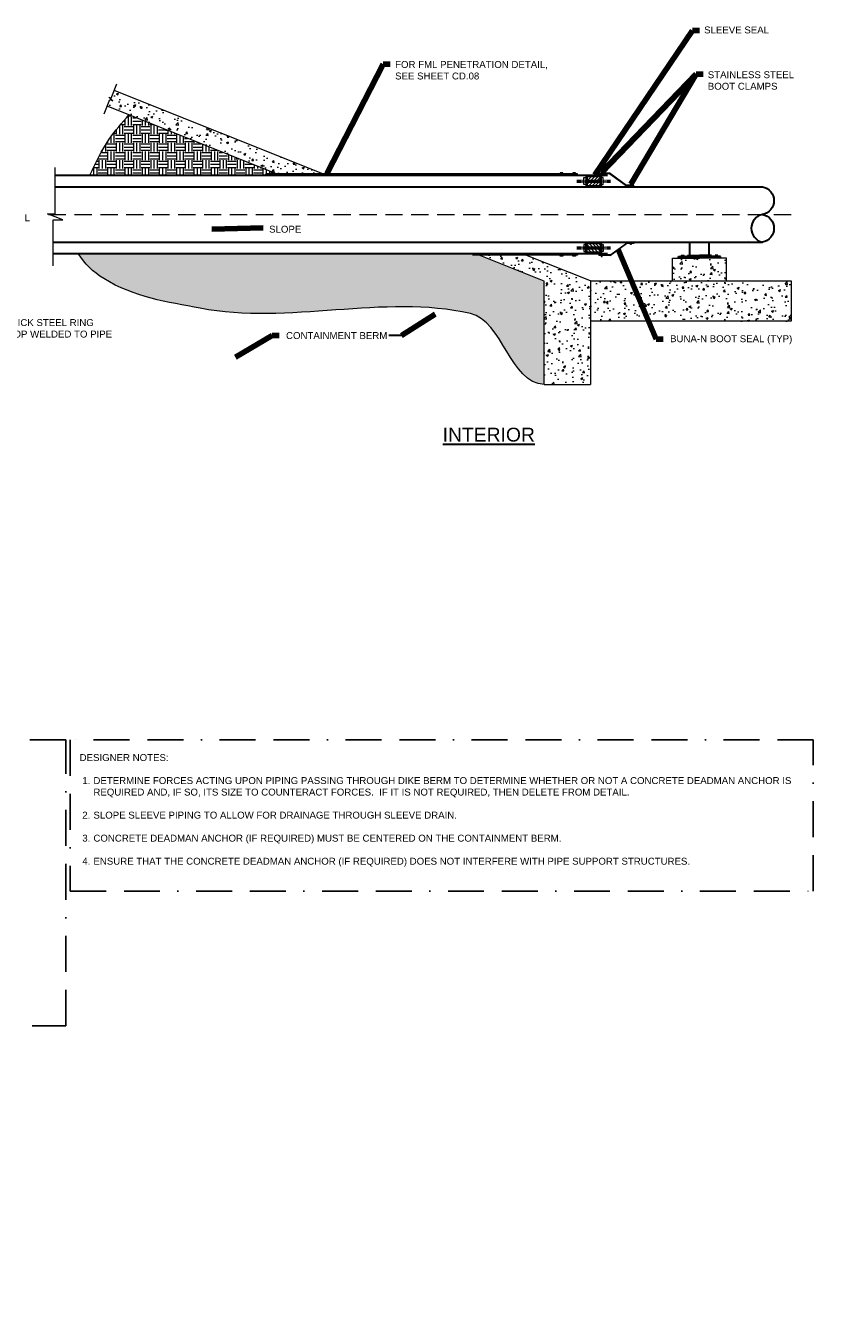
# Model space of a CAD drawing. Header units: feet. Extents: x -6134 to 5720, y -7336 to 1550.
# Tile 2 of 2: x 57 to 5720, y -7321 to 1550. Entities that reach past the tile are written whole.
import ezdxf

# ---------------------------------------------------------------- set-up
doc = ezdxf.new("R2010")
doc.units = ezdxf.units.FT
doc.header["$MEASUREMENT"] = 0
for name, pattern in [('( Border )', [1.751, 0.5, -0.25, 0.5, -0.25, 0.001, -0.25]), ('( Dashed )', [9, 6, -3]), ('CENTER', [0.629921, 0.393701, -0.07874, 0.07874, -0.07874])]:
    doc.linetypes.add(name, pattern=pattern)
for name, color, linetype, lineweight in [('C-ANNO-PATT', 152, 'Continuous', 13), ('C-Dtls', 11, 'Continuous', 30), ('C-Fuel-cntr', 2, 'CENTER', 53), ('CONCRETE', 11, 'Continuous', 0), ('FPIPE', 3, 'Continuous', 40), ('G-ANNO-MASK', 1, 'Continuous', 0), ('G-ANNO-PATT', 250, 'Continuous', 0), ('G-ANNO-TEXT', 2, 'Continuous', 30), ('G-GRID-COOR', 2, 'Continuous', 13), ('LIGHT', 2, 'Continuous', 0), ('M-ELEV-OTLN', 5, 'Continuous', 30), ('M-FUEL-OGEP-SPLY', 46, 'Continuous', 40)]:
    doc.layers.add(name, color=color, linetype=linetype, lineweight=lineweight)
doc.layers.add('G-ANNO-NOTE', color=4, linetype='Continuous')
doc.layers.add('G-ANNO-NPLT', color=2, linetype='Continuous', lineweight=0, plot=False)
doc.styles.add("AEC_AC_45Text-LeftTop_3-4_1'", font='arial.ttf', dxfattribs={"height": 24})
doc.styles.add("AEC_AC_57Text-LeftTop_1_40'", font='arial.ttf', dxfattribs={"height": 720})
doc.dimstyles.new("AEC_AC_57_Notes_1_40'", dxfattribs={"dimtxt": 720, "dimasz": 90, "dimexe": 360, "dimexo": 360, "dimgap": 360, "dimtad": 1, "dimjust": 1, "dimdec": 3, "dimzin": 15, "dimdsep": 46, "dimlunit": 5, "dimtxsty": "AEC_AC_57Text-LeftTop_1_40'", "dimblk": 'NONE', "dimcen": 1.08, "dimclrd": 256, "dimclre": 256, "dimazin": 2, "dimtfac": 0.7, "dimtdec": 3, "dimtmove": 1, "dimatfit": 1, "dimfxl": 1, "dimfrac": 1, "dimtolj": 1, "dimtzin": 15, "dimlwd": 30, "dimlwe": 30, "dimarcsym": 0})

# ---------------------------------------------------------------- blocks, each defined once
blk = doc.blocks.new('*U73')
at = {"layer": 'G-ANNO-PATT', "color": 0}
for p, q in [((116.58, 91.97), (118.95, 94.34)), ((116.58, 92.82), (118.1, 94.34)), ((116.58, 93.67), (117.25, 94.34)), ((116.58, 91.12), (119.16, 93.71)), ((116.94, 90.64), (119.16, 92.86)), ((117.79, 90.64), (119.16, 92.01)), ((118.64, 90.64), (119.16, 91.16))]:
    blk.add_line(p, q, dxfattribs=at)
blk = doc.blocks.new('_None')

msp = doc.modelspace()

# ---------------------------------------------------------------- hatches: boundary and pattern name
at = {"layer": 'G-ANNO-PATT'}
h = msp.add_hatch(dxfattribs=at)
h.set_pattern_fill('AR-CONC', color=256, style=0, pattern_type=2)
h.set_pattern_definition([(50, (1314.87, 788.12), (143.452, -12.55), [15, -165]), (355, (1314.87, 788.12), (-27.75, 150.438), [12, -132]), (100.451, (1326.82, 787.08), (115.702, 137.888), [12.748, -140.228]), (46.184, (1314.87, 828.12), (213.45, -33.104), [22.5, -247.5]), (96.636, (1332.65, 825.36), (186.93, 194.824), [19.12, -210.343]), (351.184, (1314.87, 828.12), (186.93, 194.824), [18, -198]), (21, (1334.87, 818.12), (119.381, -80.524), [15, -165]), (326, (1334.87, 818.12), (48.663, 145.03), [12, -132]), (71.451, (1344.81, 811.41), (168.044, 64.506), [12.748, -140.228]), (37.5, (1314.865, 788.123), (2.432, 66.5788), [0, -130.4, 0, -134, 0, -132.5]), (7.5, (1314.865, 788.12), (52.614, 78.8823), [0, -76.4, 0, -127.4, 0, -50.5]), (327.5, (1270.265, 788.123), (106.7645, -4.511), [0, -50, 0, -156, 0, -207]), (317.5, (1250.27, 788.12), (116.637, 20.021), [0, -65, 0, -103.6, 0, -147])])
h.paths.add_polyline_path([(652.1, 1046.6), (635.8, 1053.2), (663.5, 1027.7), (643.1, 1036), (624.4, 989.6), (775.8, 929), (1797.8, 520.3), (2120.9, 520.3), (673.4, 1099.3)])
h = msp.add_hatch(dxfattribs=at)
h.set_pattern_fill('EARTH', color=256, style=0, pattern_type=2)
h.set_pattern_definition([(0, (1041.92, 623.415), (60, 60), [60, -60]), (0, (1041.92, 645.915), (60, 60), [60, -60]), (0, (1041.92, 668.415), (60, 60), [60, -60]), (90, (1049.42, 675.915), (-60, 60), [60, -60]), (90, (1071.92, 675.915), (-60, 60), [60, -60]), (90, (1094.42, 675.915), (-60, 60), [60, -60])])
edge = h.paths.add_edge_path()
edge.add_spline(control_points=[(775.8, 929), (728.3, 874.9), (680.6, 821.1), (639.7, 761.2), (585.7, 682.1), (544.8, 596.1), (505.3, 509.7)], knot_values=[0, 0, 0, 0, 0.431214, 0.431214, 0.431214, 1, 1, 1, 1], degree=3, periodic=0)
edge.add_line((505.3, 509.7), (1824.2, 509.7))
edge.add_line((1824.2, 509.7), (1808.4, 516))
edge.add_line((1808.4, 516), (1797.8, 520.3))
edge.add_line((1797.8, 520.3), (775.8, 929))
h = msp.add_hatch(dxfattribs=at)
h.set_pattern_fill('EARTH', color=256, style=0, pattern_type=2)
h.set_pattern_definition([(0, (914.545, -236.75), (60, 60), [60, -60]), (0, (914.545, -214.25), (60, 60), [60, -60]), (0, (914.545, -191.75), (60, 60), [60, -60]), (90, (922.045, -184.25), (-60, 60), [60, -60]), (90, (944.545, -184.25), (-60, 60), [60, -60]), (90, (967.045, -184.25), (-60, 60), [60, -60])])
edge = h.paths.add_edge_path()
edge.add_spline(control_points=[(424, -34.3), (468.4, -104), (525.8, -161.6), (600.8, -208), (812.9, -339.3), (1042.8, -369.7), (1271, -414.3), (1882, -533.8), (2546.4, -313.1), (3148.3, -450.7), (3376.5, -502.9), (3424.1, -934), (3661.2, -944.5)], knot_values=[0, 0, 0, 0, 0.070044, 0.070044, 0.070044, 0.268213, 0.268213, 0.268213, 0.798802, 0.798802, 0.798802, 1, 1, 1, 1], degree=3, periodic=0)
edge.add_line((3661.2, -944.5), (3661.2, -225.1))
edge.add_line((3661.2, -225.1), (3210.7, -44.9))
edge.add_line((3210.7, -44.9), (3771.4, -44.9))
edge.add_line((3771.4, -44.9), (3771.4, -34.3))
edge.add_line((3771.4, -34.3), (424, -34.3))
h = msp.add_hatch(dxfattribs=at)
h.set_pattern_fill('AR-CONC', color=256, style=0, pattern_type=2)
h.set_pattern_definition([(50, (3872.97, -560.53), (143.452, -12.55), [15, -165]), (355, (3872.97, -560.53), (-27.75, 150.438), [12, -132]), (100.451, (3884.93, -561.58), (115.702, 137.888), [12.748, -140.228]), (46.184, (3872.97, -520.53), (213.45, -33.104), [22.5, -247.5]), (96.636, (3890.76, -523.29), (186.93, 194.824), [19.12, -210.343]), (351.184, (3872.97, -520.53), (186.93, 194.824), [18, -198]), (21, (3892.97, -530.53), (119.381, -80.524), [15, -165]), (326, (3892.97, -530.53), (48.663, 145.03), [12, -132]), (71.451, (3902.92, -537.24), (168.044, 64.506), [12.748, -140.228]), (37.5, (3872.97, -560.53), (2.432, 66.5788), [0, -130.4, 0, -134, 0, -132.5]), (7.5, (3872.97, -560.53), (52.614, 78.8823), [0, -76.4, 0, -127.4, 0, -50.5]), (327.5, (3828.37, -560.53), (106.7645, -4.511), [0, -50, 0, -156, 0, -207]), (317.5, (3808.37, -560.53), (116.637, 20.021), [0, -65, 0, -103.6, 0, -147])])
h.paths.add_polyline_path([(3210.7, -44.9), (3661.2, -225.1), (3661.2, -944.5), (3982.8, -944.5), (3982.8, -504), (3982.8, -224.5), (3533.8, -44.9)])
h = msp.add_hatch(dxfattribs=at)
h.set_pattern_fill('AR-CONC', color=256, style=0, pattern_type=2)
h.set_pattern_definition([(50, (4817.67, -178.23), (143.45, -12.55), [15, -165]), (355, (4817.67, -178.23), (-27.75, 150.44), [12, -132]), (100.45, (4829.62, -179.28), (115.7, 137.89), [12.75, -140.23]), (46.184, (4817.67, -138.23), (213.45, -33.1), [22.5, -247.5]), (96.636, (4835.45, -141), (186.93, 194.82), [19.12, -210.34]), (351.18, (4817.67, -138.23), (186.93, 194.82), [18, -198]), (21, (4837.67, -148.23), (119.38, -80.524), [15, -165]), (326, (4837.67, -148.23), (48.66, 145.03), [12, -132]), (71.45, (4847.61, -154.94), (168.044, 64.506), [12.75, -140.23]), (37.5, (4817.666, -178.235), (2.432, 66.579), [0, -130.4, 0, -134, 0, -132.5]), (7.5, (4817.666, -178.235), (52.614, 78.882), [0, -76.4, 0, -127.4, 0, -50.5]), (327.5, (4773.066, -178.235), (106.764, -4.511), [0, -50, 0, -156, 0, -207]), (317.5, (4753.07, -178.23), (116.637, 20.02), [0, -65, 0, -103.6, 0, -147])])
h.paths.add_polyline_path([(4741, -65.4), (4594.2, -65.4), (4554, -65.4), (4554, -224.5), (4928, -224.5), (4928, -65.4), (4887.8, -65.4)])
h = msp.add_hatch(dxfattribs=at)
h.set_pattern_fill('AR-CONC', color=256, style=0, pattern_type=2)
h.set_pattern_definition([(50, (4934.43, -449.03), (143.452, -12.55), [15, -165]), (355, (4934.43, -449.03), (-27.75, 150.438), [12, -132]), (100.451, (4946.38, -450.07), (115.702, 137.888), [12.748, -140.228]), (46.184, (4934.43, -409.03), (213.448, -33.104), [22.5, -247.5]), (96.636, (4952.21, -411.79), (186.932, 194.824), [19.122, -210.343]), (351.184, (4934.43, -409.03), (186.93, 194.824), [18, -198]), (21, (4954.43, -419.03), (119.381, -80.524), [15, -165]), (326, (4954.43, -419.03), (48.663, 145.03), [12, -132]), (71.451, (4964.37, -425.74), (168.044, 64.506), [12.748, -140.228]), (37.5, (4934.426, -449.027), (2.432, 66.5788), [0, -130.4, 0, -134, 0, -132.5]), (7.5, (4934.426, -449.03), (52.614, 78.8823), [0, -76.4, 0, -127.4, 0, -50.5]), (327.5, (4889.826, -449.027), (106.7645, -4.511), [0, -50, 0, -156, 0, -207]), (317.5, (4869.83, -449.03), (116.637, 20.021), [0, -65, 0, -103.6, 0, -147])])
h.paths.add_polyline_path([(4554, -224.5), (3982.8, -224.5), (3982.8, -504), (5377.1, -504), (5377.1, -224.5), (4928, -224.5)])

# ---------------------------------------------------------------- linework, layer by layer
at = {"layer": 'C-ANNO-PATT', "ltscale": 0.2}
msp.add_line((5079.9, 47.7, 0), (5080.8, 49.5, 0), dxfattribs=at)
at = {"layer": 'C-Dtls', "color": 7, "linetype": 'Continuous', "lineweight": 30, "ltscale": 0.2, "extrusion": (0, 0, -1)}
for centre in [(-5160, 333.5, 0), (-5160, 141.6, 0)]:
    msp.add_arc(centre, 97.8, 101.08979, 258.91021, dxfattribs=at)
at = {"layer": 'C-Dtls', "color": 7, "linetype": 'Continuous', "lineweight": 30, "ltscale": 0.2}
msp.add_arc((5197.6, 141.6, 0), 97.8, 101.08979, 258.91021, dxfattribs=at)
at = {"layer": 'C-Fuel-cntr'}
for p, q in [((3888, 469.2, 0), (4122.1, 469.3, 0)), ((3888, 6.2, 0), (4122.1, 6.1, 0))]:
    msp.add_line(p, q, dxfattribs=at)
at = {"layer": 'CONCRETE'}
for p, q in [((2147.3, 509.7, 0), (673.4, 1099.3, 0)), ((1824.2, 509.7, 0), (624.4, 989.6, 0)), ((3661.2, -225.1, 0), (3210.7, -44.9, 0)), ((3982.8, -224.5, 0), (3533.8, -44.9, 0)), ((4554, -224.5, 0), (4554, -65.4, 0)), ((4554, -65.4, 0), (4741, -65.4, 0)), ((4928, -65.4, 0), (4741, -65.4, 0)), ((4928, -224.5, 0), (4928, -65.4, 0)), ((3661.2, -944.5, 0), (3661.2, -225.1, 0)), ((3982.8, -224.5, 0), (3982.8, -944.5, 0)), ((3982.8, -224.5, 0), (5377.1, -224.5, 0)), ((3661.2, -944.5, 0), (3982.8, -944.5, 0))]:
    msp.add_line(p, q, dxfattribs=at)
at = {"layer": 'FPIPE', "color": 2, "linetype": 'Continuous'}
for p, q in [((4054.6, 504.3, 0), (3955.5, 504.3, 0)), ((3955.5, 504.3, 0), (3955.5, 435, 0)), ((4054.6, 435, 0), (4054.6, 504.3, 0)), ((3955.5, 435, 0), (4054.6, 435, 0)), ((3955.5, 40.4, 0), (4054.6, 40.4, 0)), ((3955.5, -28.9, 0), (3955.5, 40.4, 0)), ((4054.6, 40.4, 0), (4054.6, -28.9, 0)), ((4054.6, -28.9, 0), (3955.5, -28.9, 0))]:
    msp.add_line(p, q, dxfattribs=at)
at = {"layer": 'G-ANNO-MASK'}
for p, q in [((652.1, 1046.6, 0), (691.9, 1144.9, 0)), ((603.4, 937.7, 0), (643.1, 1036, 0)), ((663.5, 1027.7, 0), (635.8, 1053.2, 0)), ((635.8, 1053.2, 0), (652.1, 1046.6, 0)), ((643.1, 1036, 0), (663.5, 1027.7, 0)), ((263.2, 241.5, 0), (263.2, 562.8, 0)), ((316.7, 201.3, 0), (209.7, 241.5, 0)), ((209.7, 241.5, 0), (263.2, 241.5, 0)), ((249.8, -120, 0), (249.8, 201.3, 0)), ((249.8, 201.3, 0), (316.7, 201.3, 0))]:
    msp.add_line(p, q, dxfattribs=at)
at = {"layer": 'G-ANNO-NOTE', "lineweight": 30}
msp.add_line((2671, -603.8), (2581, -603.8), dxfattribs=at)
at = {"layer": 'G-ANNO-NOTE', "linetype": '( Border )', "ltscale": 500}
for points in [[(-5525, -5398.5), (338.3, -5398.5), (338.3, -3412.4), (-5525, -3412.4)], [(366.7, -4462.6), (5531.7, -4462.6), (5531.7, -3412.4), (366.7, -3412.4)]]:
    msp.add_lwpolyline(points, close=True, dxfattribs=at)
at = {"layer": 'G-ANNO-NPLT', "elevation": 0, "flags": 128}
msp.add_lwpolyline([(5377.1, -224.5), (5377.1, -504), (3982.8, -504)], dxfattribs=at)
at = {"layer": 'G-ANNO-NPLT'}
for points, knots in [([(505.3, 509.7, 0), (544.8, 596.1, 0), (585.7, 682.1, 0), (639.7, 761.2, 0), (680.6, 821.1, 0), (728.3, 874.9, 0), (775.8, 929, 0)], [0, 0, 0, 0, 0.568786, 0.568786, 0.568786, 1, 1, 1, 1]), ([(3661.2, -944.5, 0), (3424.1, -934, 0), (3376.5, -502.9, 0), (3148.3, -450.7, 0), (2546.4, -313.1, 0), (1882, -533.8, 0), (1271, -414.3, 0), (1042.8, -369.7, 0), (812.9, -339.3, 0), (600.8, -208, 0), (525.8, -161.6, 0), (468.4, -104, 0), (424, -34.3, 0)], [0, 0, 0, 0, 0.201198, 0.201198, 0.201198, 0.731787, 0.731787, 0.731787, 0.929956, 0.929956, 0.929956, 1, 1, 1, 1])]:
    msp.add_open_spline(points, degree=3, knots=knots, dxfattribs=at)
at = {"layer": 'G-GRID-COOR', "linetype": '( Dashed )', "ltscale": 20}
msp.add_line((217.7, 238.5, 0), (5416.8, 236.8, 0), dxfattribs=at)
at = {"layer": 'LIGHT', "linetype": 'Continuous'}
for p, q in [((3892.2, 516, 0), (1723, 516, 0)), ((3892.2, 520.3, 0), (1730.4, 520.3, 0)), ((3790.8, 527.1, 0), (3771.4, 527.1, 0)), ((3771.4, 527.1, 0), (3771.4, 509.7, 0)), ((3790.8, 509.7, 0), (3790.8, 527.1, 0)), ((3879.3, 527.1, 0), (3859.9, 527.1, 0)), ((3859.9, 527.1, 0), (3859.9, 509.7, 0)), ((3879.3, 509.7, 0), (3879.3, 527.1, 0)), ((3892.2, 516, 0), (3892.2, 520.3, 0)), ((3938, 445.9, 0), (3938, 494.8, 0)), ((3938, 494.8, 0), (3955.5, 494.8, 0)), ((3955.5, 445.9, 0), (3938, 445.9, 0)), ((4119, 523.5, 0), (4040.4, 523.5, 0)), ((4040.4, 519.3, 0), (4040.4, 523.5, 0)), ((4119, 519.3, 0), (4040.4, 519.3, 0)), ((4072.1, 494.8, 0), (4054.6, 494.8, 0)), ((4054.6, 445.9, 0), (4072.1, 445.9, 0)), ((4057.4, 509.9, 0), (4057.4, 529.9, 0)), ((4057.4, 529.9, 0), (4064.1, 529.9, 0)), ((4064.1, 529.9, 0), (4064.1, 509.9, 0)), ((4072.1, 445.9, 0), (4072.1, 494.8, 0)), ((4118, 519.4, 0), (4233.1, 436.2, 0)), ((4119, 523.5, 0), (4232.9, 440.4, 0)), ((4266.9, 447.2, 0), (4260.2, 447.2, 0)), ((4260.2, 447.2, 0), (4260.2, 429.9, 0)), ((4266.9, 429.9, 0), (4266.9, 447.2, 0)), ((4283.9, 440.4, 0), (4232.9, 440.4, 0)), ((4283.9, 436.2, 0), (4233.1, 436.2, 0)), ((4283.9, 436.2, 0), (4283.9, 440.4, 0)), ((3938, 29.4, 0), (3938, -19.4, 0)), ((3955.5, 29.4, 0), (3938, 29.4, 0)), ((4054.6, 29.4, 0), (4072.1, 29.4, 0)), ((4072.1, 29.4, 0), (4072.1, -19.4, 0)), ((4118, -44.1, 0), (4233.1, 39.2, 0)), ((4119, -48.1, 0), (4232.9, 34.9, 0)), ((4283.9, 34.9, 0), (4232.9, 34.9, 0)), ((4283.9, 39.2, 0), (4233.1, 39.2, 0)), ((4260.2, 28.1, 0), (4260.2, 45.5, 0)), ((4266.9, 28.1, 0), (4260.2, 28.1, 0)), ((4266.9, 45.5, 0), (4266.9, 28.1, 0)), ((4283.9, 39.2, 0), (4283.9, 34.9, 0)), ((3892.2, -44.9, 0), (3163.2, -44.9, 0)), ((3892.2, -40.6, 0), (3169.7, -40.6, 0)), ((3771.4, -51.7, 0), (3771.4, -34.3, 0)), ((3790.8, -51.7, 0), (3771.4, -51.7, 0)), ((3790.8, -34.3, 0), (3790.8, -51.7, 0)), ((3859.9, -51.7, 0), (3859.9, -34.3, 0)), ((3879.3, -51.7, 0), (3859.9, -51.7, 0)), ((3879.3, -34.3, 0), (3879.3, -51.7, 0)), ((3892.2, -40.6, 0), (3892.2, -44.9, 0)), ((3938, -19.4, 0), (3955.5, -19.4, 0)), ((4119, -43.9, 0), (4040.4, -43.9, 0)), ((4040.4, -43.9, 0), (4040.4, -48.1, 0)), ((4119, -48.1, 0), (4040.4, -48.1, 0)), ((4072.1, -19.4, 0), (4054.6, -19.4, 0)), ((4057.4, -34.5, 0), (4057.4, -54.5, 0)), ((4057.4, -54.5, 0), (4064.1, -54.5, 0)), ((4064.1, -54.5, 0), (4064.1, -34.5, 0))]:
    msp.add_line(p, q, dxfattribs=at)
at = {"layer": 'M-ELEV-OTLN', "linetype": 'Continuous', "lineweight": 30}
for p, q in [((4673.3, -46.3, 0), (4673.3, 45.7, 0)), ((4808.7, -46.3, 0), (4808.7, 45.7, 0)), ((4594.2, -65.4, 0), (4594.2, -54.1, 0)), ((4594.2, -54.1, 0), (4741, -54.1, 0)), ((4614.2, -46.6, 0), (4614.2, -54.1, 0)), ((4614.2, -46.6, 0), (4633.3, -46.6, 0)), ((4619, -46.6, 0), (4619, -54.1, 0)), ((4628.5, -46.6, 0), (4628.5, -54.1, 0)), ((4633.3, -46.6, 0), (4633.3, -54.1, 0)), ((4656.7, -54.1, 0), (4656.7, -46.3, 0)), ((4656.7, -46.3, 0), (4741, -46.3, 0)), ((4825.2, -46.3, 0), (4741, -46.3, 0)), ((4887.8, -54.1, 0), (4741, -54.1, 0)), ((4825.2, -54.1, 0), (4825.2, -46.3, 0)), ((4848.6, -46.6, 0), (4848.6, -54.1, 0)), ((4867.8, -46.6, 0), (4848.6, -46.6, 0)), ((4853.4, -46.6, 0), (4853.4, -54.1, 0)), ((4863, -46.6, 0), (4863, -54.1, 0)), ((4867.8, -46.6, 0), (4867.8, -54.1, 0)), ((4887.8, -65.4, 0), (4887.8, -54.1, 0))]:
    msp.add_line(p, q, dxfattribs=at)
at = {"layer": 'M-FUEL-OGEP-SPLY', "color": 7, "linetype": 'Continuous', "lineweight": 30}
for p, q in [((263.2, 509.7, 0), (4102.5, 509.7, 0)), ((263.2, 429.7, 0), (5178.8, 429.7, 0)), ((249.8, 45.7, 0), (4761.1, 45.7, 0)), ((4761.1, 45.7, 0), (5178.8, 45.7, 0)), ((249.8, -34.3, 0), (4102.5, -34.3, 0))]:
    msp.add_line(p, q, dxfattribs=at)

# ---------------------------------------------------------------- block references
at = {"layer": 'G-ANNO-PATT', "xscale": 26.77499954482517, "zscale": 26.77499954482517}
for p, yscale, rotation in [((1529, -2686.5, 0), -26.77499954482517, 90), ((1529, 3161.8, 0), 26.77499954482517, 270)]:
    msp.add_blockref('*U73', p, dxfattribs=dict(at, yscale=yscale, rotation=rotation))

# ---------------------------------------------------------------- texts
at = {"layer": 'G-ANNO-NOTE', "char_height": 48, "style": "AEC_AC_57Text-LeftTop_1_40'"}
for s, insert, attachment_point in [('SLEEVE SEAL', (4772.9, 1519.1, 0), 4), ('STAINLESS STEEL\\PBOOT CLAMPS', (4798.4, 1103.8, 0), 7), ('L', (51.4, 238.5), 1), ('SLOPE', (1750, 134.9), 4), ('CONTAINMENT BERM', (1867.6, -603.8), 4), ('BUNA-N BOOT SEAL (TYP)', (4536.2, -632.9, 0), 4)]:
    msp.add_mtext(s, dxfattribs=dict(at, insert=insert, attachment_point=attachment_point))
for s, insert, width, attachment_point in [('FOR FML PENETRATION DETAIL, SEE SHEET CD.08', (2625.6, 1174.9), 1080.879, 7), ('2" x {\\A1;1/2}" THICK STEEL RING WATERSTOP WELDED TO PIPE SLEEVE', (-354, -489.4, 0), 1120.773, 1)]:
    msp.add_mtext(s, dxfattribs=dict(at, insert=insert, width=width, attachment_point=attachment_point))
at = {"layer": 'G-ANNO-TEXT', "ltscale": 10, "insert": (2956.2, -1243.8, 0), "char_height": 96, "width": 688.983, "attachment_point": 1, "style": "AEC_AC_45Text-LeftTop_3-4_1'"}
msp.add_mtext('{\\LINTERIOR}', dxfattribs=at)
at = {"layer": 'G-ANNO-TEXT', "linetype": '( Dashed )', "insert": (433.2, -3511.2, 0), "char_height": 48, "width": 5137.732, "attachment_point": 1, "style": "AEC_AC_57Text-LeftTop_1_40'"}
msp.add_mtext('DESIGNER NOTES:\\P\\P\\pi-77.36976,l96,t96;1.^IDETERMINE FORCES ACTING UPON PIPING PASSING THROUGH DIKE BERM TO DETERMINE WHETHER OR NOT A CONCRETE DEADMAN ANCHOR IS REQUIRED AND, IF SO, ITS SIZE TO COUNTERACT FORCES.  IF IT IS NOT REQUIRED, THEN DELETE FROM DETAIL.\\P\\pi0,l0;\\P\\pi-77.36976,l96;2.^ISLOPE SLEEVE PIPING TO ALLOW FOR DRAINAGE THROUGH SLEEVE DRAIN.\\P\\pi0,l0;\\P\\pi-77.36976,l96;3.^ICONCRETE DEADMAN ANCHOR (IF REQUIRED) MUST BE CENTERED ON THE CONTAINMENT BERM.\\P\\pi0,l0;\\P\\pi-77.36976,l96;4.^IENSURE THAT THE CONCRETE DEADMAN ANCHOR (IF REQUIRED) DOES NOT INTERFERE WITH PIPE SUPPORT STRUCTURES.', dxfattribs=at)

# ---------------------------------------------------------------- leaders
at = {"layer": 'G-ANNO-NOTE', "annotation_type": 0, "has_hookline": 1, "hookline_direction": 0}
for points, text_width in [([(4013.2, 512.2, 0), (4693.2, 1515.6, 0), (4741.2, 1515.6, 0)], 445.6), ([(2150.2, 520.3), (2543.3, 1280.7), (2591.3, 1280.7)], 1050.4), ([(4264.1, 447.2, 0), (4717.7, 1213, 0), (4765.7, 1213, 0)], 594.6), ([(1352.6, 134.9), (1708.6, 144.4)], 217), ([(4176.4, -6.6, 0), (4440, -629.3, 0), (4488, -629.3, 0)], 842.2), ([(-934.5, -120.2, 0), (-427.1, -531.5, 0), (-379.1, -531.5, 0)], 1009), ([(1515.6, -753.5), (1771, -603.8), (1819, -603.8)], 695.7)]:
    msp.add_leader(points, dimstyle="AEC_AC_57_Notes_1_40'", override={"dimasz": 48, "dimtad": 0, "dimclrd": 0, "dimlwd": 65534}, dxfattribs=dict(at, text_width=text_width))
at = {"layer": 'G-ANNO-NOTE'}
for points, override in [([(4060.8, 529.9, 0), (4717.7, 1213, 0)], {"dimasz": 48, "dimtad": 0, "dimclrd": 0, "dimlwd": 65534}), ([(2903, -454.2), (2671, -603.8)], {"dimasz": 60, "dimtad": 0, "dimclrd": 0, "dimlwd": 65534})]:
    msp.add_leader(points, dimstyle="AEC_AC_57_Notes_1_40'", override=override, dxfattribs=at)

doc.saveas('drawing.dxf')
